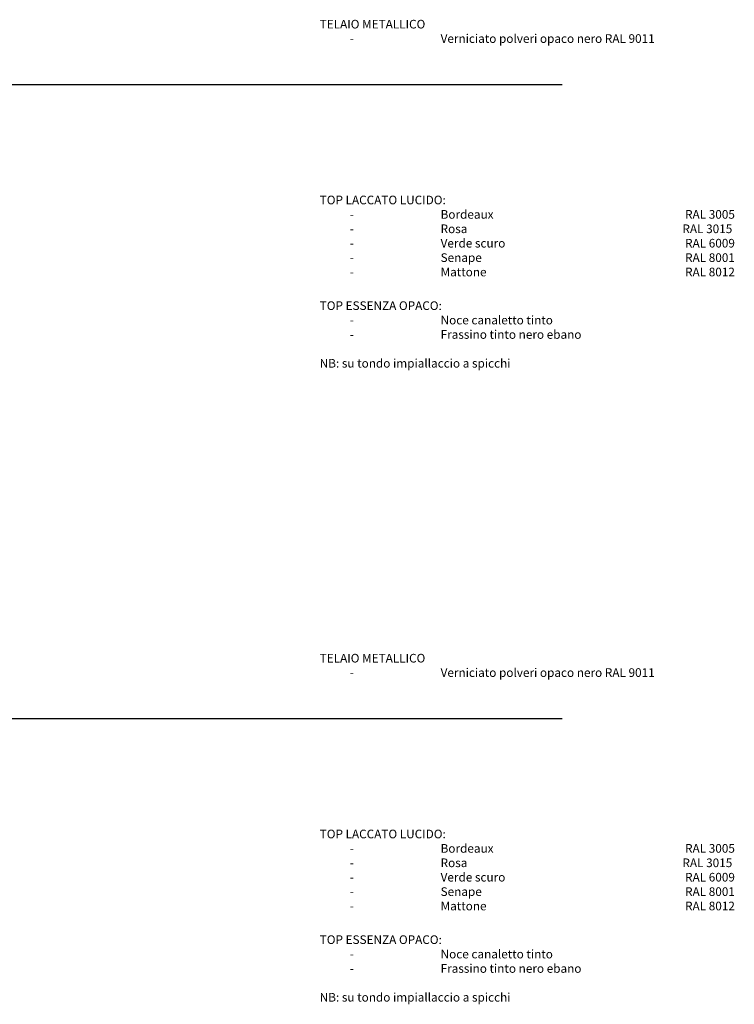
# Model space of a CAD drawing. Header units: millimetres. Extents: x 212 to 4870, y -1159 to 1622.
# Tile 21 of 21: x 4580 to 4870, y 1047 to 1445. Entities that reach past the tile are written whole.
import ezdxf

# ---------------------------------------------------------------- set-up
doc = ezdxf.new("R2010")
doc.units = ezdxf.units.MM
doc.layers.get('0').update_dxf_attribs({"lineweight": 9})
doc.styles.get("Standard").update_dxf_attribs({"font": 'Arial.ttf'})

msp = doc.modelspace()

# ---------------------------------------------------------------- linework, layer by layer
at = {"lineweight": 30}
for p, q in [((4155.61, 1419.17), (4800.36, 1419.17)), ((4155.61, 1162.43), (4800.36, 1162.43))]:
    msp.add_line(p, q, dxfattribs=at)

# ---------------------------------------------------------------- texts
at = {"char_height": 3.5, "attachment_point": 1}
for s, insert in [('TELAIO METALLICO\\P\\pi-10.5,l14,t14;-^IVerniciato polveri opaco nero RAL 9011', (4702.08, 1445.36)), ('TOP LACCATO LUCIDO:\\P\\pi-10.5,l14,t14,42,56;-^IBordeaux ^I^IRAL 3005\\P\\pt14,28,42,56;-^IRosa ^I^I^IRAL 3015\\P\\pt14,42,56;-^IVerde scuro ^I^IRAL 6009\\P-^ISenape ^I^IRAL 8001\\P-^IMattone ^I^IRAL 8012', (4702.08, 1374.16)), ('TOP ESSENZA OPACO:\\P\\pi-10.5,l14,t14;-^INoce canaletto tinto\\P-^IFrassino tinto nero ebano\\P\\pi0,l0,tz;\\PNB: su tondo impiallaccio a spicchi', (4702.08, 1331.37)), ('TELAIO METALLICO\\P\\pi-10.5,l14,t14;-^IVerniciato polveri opaco nero RAL 9011', (4702.08, 1188.61)), ('TOP LACCATO LUCIDO:\\P\\pi-10.5,l14,t14,42,56;-^IBordeaux ^I^IRAL 3005\\P\\pt14,28,42,56;-^IRosa ^I^I^IRAL 3015\\P\\pt14,42,56;-^IVerde scuro ^I^IRAL 6009\\P-^ISenape ^I^IRAL 8001\\P-^IMattone ^I^IRAL 8012', (4702.08, 1117.42)), ('TOP ESSENZA OPACO:\\P\\pi-10.5,l14,t14;-^INoce canaletto tinto\\P-^IFrassino tinto nero ebano\\P\\pi0,l0,tz;\\PNB: su tondo impiallaccio a spicchi', (4702.08, 1074.63))]:
    msp.add_mtext_dynamic_manual_height_columns(s, width=1303.6008, gutter_width=1, heights=[0], dxfattribs=dict(at, insert=insert))

doc.saveas('drawing.dxf')
